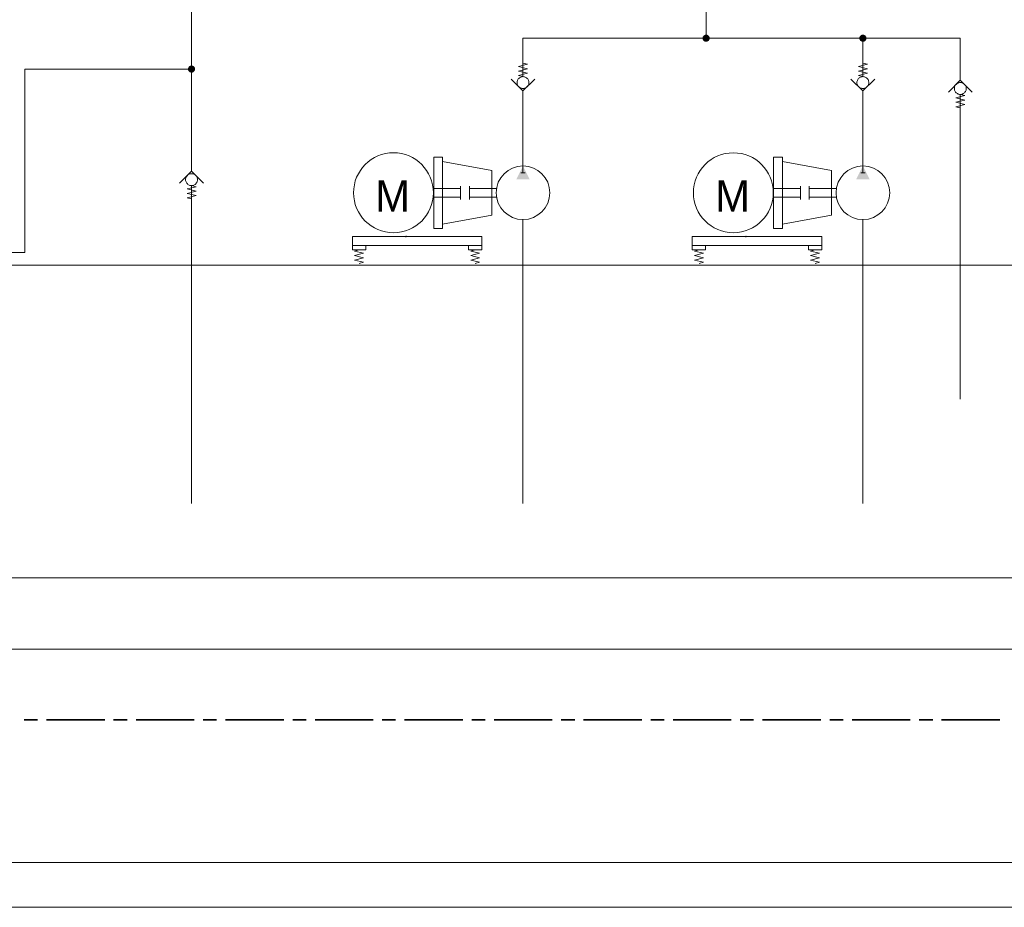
# Model space of a CAD drawing. Header units: millimetres. Extents: x 0 to 203, y 0 to 47.
# Tile 147 of 196: x 164.54 to 173.2, y 0 to 7.81. Entities that reach past the tile are written whole.
import ezdxf

# ---------------------------------------------------------------- set-up
doc = ezdxf.new("R2010")
doc.units = ezdxf.units.MM
for name, color, linetype in [('PDF_Geomertry', 7, 'Continuous'), ('PDF_Solid Fills', 7, 'Continuous'), ('PDF_Text', 7, 'Continuous')]:
    doc.layers.add(name, color=color, linetype=linetype)
doc.styles.add('PDF Arial', font='txt')

msp = doc.modelspace()

# ---------------------------------------------------------------- hatches: boundary and pattern name
at = {"layer": 'PDF_Solid Fills', "transparency": 33554559}
for points in [[(170.5749, 7.6485), (170.5435, 7.6521), (170.5443, 7.6563)], [(170.5749, 7.6485), (170.5435, 7.6485), (170.5435, 7.6521)], [(170.5749, 7.6485), (170.5435, 7.6443), (170.5435, 7.6485)], [(170.5749, 7.6485), (170.5443, 7.6401), (170.5435, 7.6443)], [(170.5749, 7.6485), (170.5443, 7.6563), (170.5457, 7.6604)], [(170.5749, 7.6485), (170.5457, 7.636), (170.5443, 7.6401)], [(170.5749, 7.6485), (170.5457, 7.6604), (170.5477, 7.6637)], [(170.5749, 7.6485), (170.5477, 7.6326), (170.5457, 7.636)], [(170.5749, 7.6485), (170.5477, 7.6637), (170.5499, 7.6674)], [(170.5749, 7.6485), (170.5499, 7.629), (170.5477, 7.6326)], [(170.5749, 7.6485), (170.5499, 7.6674), (170.5527, 7.6707)], [(170.5749, 7.6485), (170.5527, 7.6257), (170.5499, 7.629)], [(170.5749, 7.6485), (170.5527, 7.6707), (170.556, 7.6729)], [(170.5749, 7.6485), (170.556, 7.6235), (170.5527, 7.6257)], [(170.5749, 7.6485), (170.556, 7.6729), (170.5588, 7.6757)], [(170.5749, 7.6485), (170.5588, 7.6207), (170.556, 7.6235)], [(170.5749, 7.6485), (170.5588, 7.6757), (170.5629, 7.6771)], [(170.5749, 7.6485), (170.5629, 7.6193), (170.5588, 7.6207)], [(170.5749, 7.6485), (170.5629, 7.6771), (170.5665, 7.6785)], [(170.5749, 7.6485), (170.5665, 7.6179), (170.5629, 7.6193)], [(170.5749, 7.6485), (170.5665, 7.6785), (170.5707, 7.679)], [(170.5749, 7.6485), (170.5707, 7.6174), (170.5665, 7.6179)], [(170.5749, 7.6485), (170.5707, 7.679), (170.5749, 7.6799)], [(170.5749, 7.6485), (170.5749, 7.6165), (170.5707, 7.6174)], [(170.5749, 7.6485), (170.5749, 7.6799), (170.579, 7.679)], [(170.5749, 7.6485), (170.579, 7.679), (170.5832, 7.6785)], [(170.5749, 7.6485), (170.5832, 7.6785), (170.5865, 7.6771)], [(170.5749, 7.6485), (170.5865, 7.6771), (170.5907, 7.6757)], [(170.5749, 7.6485), (170.5907, 7.6757), (170.5943, 7.6729)], [(170.5749, 7.6485), (170.5943, 7.6729), (170.5971, 7.6707)], [(170.5749, 7.6485), (170.5971, 7.6707), (170.5999, 7.6674)], [(170.5749, 7.6485), (170.5999, 7.6674), (170.6018, 7.6637)], [(170.5749, 7.6485), (170.6018, 7.6637), (170.604, 7.6604)], [(170.5749, 7.6485), (170.604, 7.6604), (170.6054, 7.6563)], [(170.5749, 7.6485), (170.6054, 7.6563), (170.606, 7.6521)], [(170.5749, 7.6485), (170.606, 7.6521), (170.606, 7.6485)], [(170.5749, 7.6485), (170.579, 7.6174), (170.5749, 7.6165)], [(170.5749, 7.6485), (170.5832, 7.6179), (170.579, 7.6174)], [(170.5749, 7.6485), (170.5865, 7.6193), (170.5832, 7.6179)], [(170.5749, 7.6485), (170.5907, 7.6207), (170.5865, 7.6193)], [(170.5749, 7.6485), (170.5943, 7.6235), (170.5907, 7.6207)], [(170.5749, 7.6485), (170.5971, 7.6257), (170.5943, 7.6235)], [(170.5749, 7.6485), (170.5999, 7.629), (170.5971, 7.6257)], [(170.5749, 7.6485), (170.6018, 7.6326), (170.5999, 7.629)], [(170.5749, 7.6485), (170.604, 7.636), (170.6018, 7.6326)], [(170.5749, 7.6485), (170.6054, 7.6401), (170.604, 7.636)], [(170.5749, 7.6485), (170.606, 7.6443), (170.6054, 7.6401)], [(170.5749, 7.6485), (170.606, 7.6485), (170.606, 7.6443)], [(171.954, 7.6485), (171.9227, 7.6521), (171.9235, 7.6563)], [(171.954, 7.6485), (171.9227, 7.6485), (171.9227, 7.6521)], [(171.954, 7.6485), (171.9227, 7.6443), (171.9227, 7.6485)], [(171.954, 7.6485), (171.9235, 7.6401), (171.9227, 7.6443)], [(171.954, 7.6485), (171.9235, 7.6563), (171.9249, 7.6604)], [(171.954, 7.6485), (171.9249, 7.636), (171.9235, 7.6401)], [(171.954, 7.6485), (171.9249, 7.6604), (171.9268, 7.6637)], [(171.954, 7.6485), (171.9268, 7.6326), (171.9249, 7.636)], [(171.954, 7.6485), (171.9268, 7.6637), (171.929, 7.6674)], [(171.954, 7.6485), (171.929, 7.629), (171.9268, 7.6326)], [(171.954, 7.6485), (171.929, 7.6674), (171.9318, 7.6707)], [(171.954, 7.6485), (171.9318, 7.6257), (171.929, 7.629)], [(171.954, 7.6485), (171.9318, 7.6707), (171.9346, 7.6729)], [(171.954, 7.6485), (171.9346, 7.6235), (171.9318, 7.6257)], [(171.954, 7.6485), (171.9346, 7.6729), (171.9379, 7.6757)], [(171.954, 7.6485), (171.9379, 7.6207), (171.9346, 7.6235)], [(171.954, 7.6485), (171.9379, 7.6757), (171.9421, 7.6771)], [(171.954, 7.6485), (171.9421, 7.6193), (171.9379, 7.6207)], [(171.954, 7.6485), (171.9421, 7.6771), (171.9457, 7.6785)], [(171.954, 7.6485), (171.9457, 7.6179), (171.9421, 7.6193)], [(171.954, 7.6485), (171.9457, 7.6785), (171.9499, 7.679)], [(171.954, 7.6485), (171.9499, 7.6174), (171.9457, 7.6179)], [(171.954, 7.6485), (171.9499, 7.679), (171.954, 7.6799)], [(171.954, 7.6485), (171.954, 7.6165), (171.9499, 7.6174)], [(171.954, 7.6485), (171.954, 7.6799), (171.9582, 7.679)], [(171.954, 7.6485), (171.9582, 7.679), (171.9624, 7.6785)], [(171.954, 7.6485), (171.9624, 7.6785), (171.9657, 7.6771)], [(171.954, 7.6485), (171.9657, 7.6771), (171.9699, 7.6757)], [(171.954, 7.6485), (171.9699, 7.6757), (171.9735, 7.6729)], [(171.954, 7.6485), (171.9735, 7.6729), (171.9763, 7.6707)], [(171.954, 7.6485), (171.9763, 7.6707), (171.979, 7.6674)], [(171.954, 7.6485), (171.979, 7.6674), (171.981, 7.6637)], [(171.954, 7.6485), (171.981, 7.6637), (171.9832, 7.6604)], [(171.954, 7.6485), (171.9832, 7.6604), (171.9846, 7.6563)], [(171.954, 7.6485), (171.9846, 7.6563), (171.9852, 7.6521)], [(171.954, 7.6485), (171.9852, 7.6521), (171.9852, 7.6485)], [(171.954, 7.6485), (171.9582, 7.6174), (171.954, 7.6165)], [(171.954, 7.6485), (171.9624, 7.6179), (171.9582, 7.6174)], [(171.954, 7.6485), (171.9657, 7.6193), (171.9624, 7.6179)], [(171.954, 7.6485), (171.9699, 7.6207), (171.9657, 7.6193)], [(171.954, 7.6485), (171.9735, 7.6235), (171.9699, 7.6207)], [(171.954, 7.6485), (171.9763, 7.6257), (171.9735, 7.6235)], [(171.954, 7.6485), (171.979, 7.629), (171.9763, 7.6257)], [(171.954, 7.6485), (171.981, 7.6326), (171.979, 7.629)], [(171.954, 7.6485), (171.9832, 7.636), (171.981, 7.6326)], [(171.954, 7.6485), (171.9846, 7.6401), (171.9832, 7.636)], [(171.954, 7.6485), (171.9852, 7.6443), (171.9846, 7.6401)], [(171.954, 7.6485), (171.9852, 7.6485), (171.9852, 7.6443)], [(166.0485, 7.3771), (166.0171, 7.3813), (166.0179, 7.3854)], [(166.0485, 7.3771), (166.0171, 7.3771), (166.0171, 7.3813)], [(166.0485, 7.3771), (166.0171, 7.3729), (166.0171, 7.3771)], [(166.0485, 7.3771), (166.0179, 7.3688), (166.0171, 7.3729)], [(166.0485, 7.3771), (166.0179, 7.3854), (166.0193, 7.3888)], [(166.0485, 7.3771), (166.0193, 7.3651), (166.0179, 7.3688)], [(166.0485, 7.3771), (166.0193, 7.3888), (166.0213, 7.3929)], [(166.0485, 7.3771), (166.0213, 7.361), (166.0193, 7.3651)], [(166.0485, 7.3771), (166.0213, 7.3929), (166.0235, 7.3965)], [(166.0485, 7.3771), (166.0235, 7.3582), (166.0213, 7.361)], [(166.0485, 7.3771), (166.0235, 7.3965), (166.0263, 7.3993)], [(166.0485, 7.3771), (166.0263, 7.3549), (166.0235, 7.3582)], [(166.0485, 7.3771), (166.0263, 7.3993), (166.029, 7.4021)], [(166.0485, 7.3771), (166.029, 7.3521), (166.0263, 7.3549)], [(166.0485, 7.3771), (166.029, 7.4021), (166.0324, 7.404)], [(166.0485, 7.3771), (166.0324, 7.3499), (166.029, 7.3521)], [(166.0485, 7.3771), (166.0324, 7.404), (166.0365, 7.4063)], [(166.0485, 7.3771), (166.0365, 7.3479), (166.0324, 7.3499)], [(166.0485, 7.3771), (166.0365, 7.4063), (166.0402, 7.4076)], [(166.0485, 7.3771), (166.0402, 7.3465), (166.0365, 7.3479)], [(166.0485, 7.3771), (166.0402, 7.4076), (166.0443, 7.4082)], [(166.0485, 7.3771), (166.0443, 7.3457), (166.0402, 7.3465)], [(166.0485, 7.3771), (166.0443, 7.4082), (166.0485, 7.4082)], [(166.0485, 7.3771), (166.0485, 7.3457), (166.0443, 7.3457)], [(166.0485, 7.3771), (166.0527, 7.4082), (166.0568, 7.4076)], [(166.0485, 7.3771), (166.0485, 7.4082), (166.0527, 7.4082)], [(166.0485, 7.3771), (166.0568, 7.4076), (166.0602, 7.4063)], [(166.0485, 7.3771), (166.0602, 7.4063), (166.0643, 7.404)], [(166.0485, 7.3771), (166.0643, 7.404), (166.0679, 7.4021)], [(166.0485, 7.3771), (166.0679, 7.4021), (166.0707, 7.3993)], [(166.0485, 7.3771), (166.0707, 7.3993), (166.0735, 7.3965)], [(166.0485, 7.3771), (166.0735, 7.3965), (166.0754, 7.3929)], [(166.0485, 7.3771), (166.0754, 7.3929), (166.0777, 7.3888)], [(166.0485, 7.3771), (166.0777, 7.3888), (166.079, 7.3854)], [(166.0485, 7.3771), (166.079, 7.3854), (166.0796, 7.3813)], [(166.0485, 7.3771), (166.0796, 7.3813), (166.0796, 7.3771)], [(166.0485, 7.3771), (166.0527, 7.3457), (166.0485, 7.3457)], [(166.0485, 7.3771), (166.0568, 7.3465), (166.0527, 7.3457)], [(166.0485, 7.3771), (166.0602, 7.3479), (166.0568, 7.3465)], [(166.0485, 7.3771), (166.0643, 7.3499), (166.0602, 7.3479)], [(166.0485, 7.3771), (166.0679, 7.3521), (166.0643, 7.3499)], [(166.0485, 7.3771), (166.0707, 7.3549), (166.0679, 7.3521)], [(166.0485, 7.3771), (166.0735, 7.3582), (166.0707, 7.3549)], [(166.0485, 7.3771), (166.0754, 7.361), (166.0735, 7.3582)], [(166.0485, 7.3771), (166.0777, 7.3651), (166.0754, 7.361)], [(166.0485, 7.3771), (166.079, 7.3688), (166.0777, 7.3651)], [(166.0485, 7.3771), (166.0796, 7.3729), (166.079, 7.3688)], [(166.0485, 7.3771), (166.0796, 7.3771), (166.0796, 7.3729)], [(167.9346, 5.9035), (167.9304, 5.9049), (167.931, 5.9049)], [(167.9346, 5.9035), (167.9304, 5.904), (167.9304, 5.9049)], [(167.9346, 5.9035), (167.9304, 5.9035), (167.9304, 5.904)], [(167.9346, 5.9035), (167.9304, 5.9026), (167.9304, 5.9035)], [(167.9346, 5.9035), (167.931, 5.9021), (167.9304, 5.9026)], [(167.9346, 5.9035), (167.931, 5.9063), (167.9318, 5.9063)], [(167.9346, 5.9035), (167.931, 5.9054), (167.931, 5.9063)], [(167.9346, 5.9035), (167.931, 5.9049), (167.931, 5.9054)], [(167.9346, 5.9035), (167.931, 5.9013), (167.931, 5.9021)], [(167.9346, 5.9035), (167.9318, 5.9007), (167.931, 5.9013)], [(167.9346, 5.9035), (167.9318, 5.9068), (167.9324, 5.9068)], [(167.9346, 5.9035), (167.9318, 5.9063), (167.9318, 5.9068)], [(167.9346, 5.9035), (167.9324, 5.8999), (167.9318, 5.9007)], [(167.9346, 5.9035), (167.9324, 5.9068), (167.9332, 5.9076)], [(167.9346, 5.9035), (167.9332, 5.8999), (167.9324, 5.8999)], [(167.9346, 5.9035), (167.9332, 5.9076), (167.9338, 5.9076)], [(167.9346, 5.9035), (167.9338, 5.8999), (167.9332, 5.8999)], [(167.9346, 5.9035), (167.9338, 5.9076), (167.9346, 5.9076)], [(167.9346, 5.9035), (167.9346, 5.8999), (167.9338, 5.8999)], [(167.9346, 5.9035), (167.936, 5.9076), (167.9365, 5.9068)], [(167.9346, 5.9035), (167.9352, 5.9076), (167.936, 5.9076)], [(167.9346, 5.9035), (167.9346, 5.9076), (167.9352, 5.9076)], [(167.9346, 5.9035), (167.9365, 5.9068), (167.9374, 5.9063)], [(167.9346, 5.9035), (167.9374, 5.9063), (167.9379, 5.9054)], [(167.9346, 5.9035), (167.9379, 5.9054), (167.9379, 5.9049)], [(167.9346, 5.9035), (167.9379, 5.9049), (167.9379, 5.904)], [(167.9346, 5.9035), (167.9379, 5.904), (167.9388, 5.9035)], [(167.9346, 5.9035), (167.9352, 5.8999), (167.9346, 5.8999)], [(167.9346, 5.9035), (167.936, 5.8999), (167.9352, 5.8999)], [(167.9346, 5.9035), (167.9365, 5.8999), (167.936, 5.8999)], [(167.9346, 5.9035), (167.9365, 5.9007), (167.9365, 5.8999)], [(167.9346, 5.9035), (167.9374, 5.9007), (167.9365, 5.9007)], [(167.9346, 5.9035), (167.9374, 5.9013), (167.9374, 5.9007)], [(167.9346, 5.9035), (167.9379, 5.9013), (167.9374, 5.9013)], [(167.9346, 5.9035), (167.9379, 5.9021), (167.9379, 5.9013)], [(167.9346, 5.9035), (167.9379, 5.9026), (167.9379, 5.9021)], [(167.9346, 5.9035), (167.9379, 5.9035), (167.9379, 5.9026)], [(170.9249, 5.9035), (170.9207, 5.9049), (170.9213, 5.9054)], [(170.9249, 5.9035), (170.9207, 5.904), (170.9207, 5.9049)], [(170.9249, 5.9035), (170.9207, 5.9035), (170.9207, 5.904)], [(170.9249, 5.9035), (170.9207, 5.9026), (170.9207, 5.9035)], [(170.9249, 5.9035), (170.9207, 5.9021), (170.9207, 5.9026)], [(170.9249, 5.9035), (170.9213, 5.9013), (170.9207, 5.9021)], [(170.9249, 5.9035), (170.9213, 5.9063), (170.9221, 5.9063)], [(170.9249, 5.9035), (170.9213, 5.9054), (170.9213, 5.9063)], [(170.9249, 5.9035), (170.9221, 5.9007), (170.9213, 5.9013)], [(170.9249, 5.9035), (170.9221, 5.9068), (170.9227, 5.9068)], [(170.9249, 5.9035), (170.9221, 5.9063), (170.9221, 5.9068)], [(170.9249, 5.9035), (170.9227, 5.8999), (170.9221, 5.9007)], [(170.9249, 5.9035), (170.9227, 5.9076), (170.9235, 5.9076)], [(170.9249, 5.9035), (170.9227, 5.9068), (170.9227, 5.9076)], [(170.9249, 5.9035), (170.9235, 5.8999), (170.9227, 5.8999)], [(170.9249, 5.9035), (170.9235, 5.9076), (170.924, 5.9076)], [(170.9249, 5.9035), (170.924, 5.8999), (170.9235, 5.8999)], [(170.9249, 5.9035), (170.924, 5.9076), (170.9249, 5.9076)], [(170.9249, 5.9035), (170.9249, 5.8999), (170.924, 5.8999)], [(170.9249, 5.9035), (170.9263, 5.9076), (170.9263, 5.9068)], [(170.9249, 5.9035), (170.9254, 5.9076), (170.9263, 5.9076)], [(170.9249, 5.9035), (170.9249, 5.9076), (170.9254, 5.9076)], [(170.9249, 5.9035), (170.9268, 5.9068), (170.9277, 5.9063)], [(170.9249, 5.9035), (170.9263, 5.9068), (170.9268, 5.9068)], [(170.9249, 5.9035), (170.9277, 5.9063), (170.9282, 5.9054)], [(170.9249, 5.9035), (170.9282, 5.9054), (170.9282, 5.9049)], [(170.9249, 5.9035), (170.9282, 5.9049), (170.9282, 5.904)], [(170.9249, 5.9035), (170.9282, 5.904), (170.9282, 5.9035)], [(170.9249, 5.9035), (170.9254, 5.8999), (170.9249, 5.8999)], [(170.9249, 5.9035), (170.9263, 5.8999), (170.9254, 5.8999)], [(170.9249, 5.9035), (170.9268, 5.9007), (170.9263, 5.8999)], [(170.9249, 5.9035), (170.9277, 5.9007), (170.9268, 5.9007)], [(170.9249, 5.9035), (170.9277, 5.9013), (170.9277, 5.9007)], [(170.9249, 5.9035), (170.9282, 5.9013), (170.9277, 5.9013)], [(170.9249, 5.9035), (170.9282, 5.9021), (170.9282, 5.9013)], [(170.9249, 5.9035), (170.9282, 5.9026), (170.9282, 5.9021)], [(170.9249, 5.9035), (170.9282, 5.9035), (170.9282, 5.9026)]]:
    msp.add_hatch(color=256, dxfattribs=at).paths.add_polyline_path(points)

# ---------------------------------------------------------------- linework, layer by layer
at = {"layer": 'PDF_Geomertry', "lineweight": 15}
for points in [[(136.5963, 0.0035), (202.8143, 0.0035), (202.8143, 46.7735), (136.5963, 46.7735), (136.5963, 0.0035)], [(138.5652, 0.3971), (202.4207, 0.3971), (202.4207, 46.3799), (138.5652, 46.3799), (138.5652, 0.3971)], [(169.0165, 7.2576), (169.0157, 7.2646), (169.0143, 7.2715), (169.0124, 7.2776), (169.0096, 7.284), (169.0054, 7.2896), (169.0013, 7.2951), (168.9957, 7.2993), (168.9902, 7.3035), (168.9838, 7.3063), (168.9777, 7.3082), (168.9707, 7.3096), (168.9638, 7.3104), (168.9568, 7.3096), (168.9504, 7.3082), (168.9435, 7.3063), (168.9379, 7.3035), (168.9318, 7.2993), (168.9268, 7.2951), (168.9221, 7.2896), (168.9185, 7.284), (168.9157, 7.2776), (168.9129, 7.2715), (168.9115, 7.2646), (168.9115, 7.2576), (168.9115, 7.2512), (168.9129, 7.2443), (168.9157, 7.2382), (168.9185, 7.2318), (168.9221, 7.2262), (168.9268, 7.2207), (168.9318, 7.2165), (168.9379, 7.2124), (168.9435, 7.2096), (168.9504, 7.2076), (168.9568, 7.2062), (168.9638, 7.2054), (168.9707, 7.2062), (168.9777, 7.2076), (168.9838, 7.2096), (168.9902, 7.2124), (168.9957, 7.2165), (169.0013, 7.2207), (169.0054, 7.2262), (169.0096, 7.2318), (169.0124, 7.2382), (169.0143, 7.2443), (169.0157, 7.2512), (169.0165, 7.2576)], [(172.006, 7.2576), (172.006, 7.2646), (172.0046, 7.2715), (172.0027, 7.2776), (171.999, 7.284), (171.9957, 7.2896), (171.9907, 7.2951), (171.986, 7.2993), (171.9804, 7.3035), (171.974, 7.3063), (171.9679, 7.3082), (171.961, 7.3096), (171.954, 7.3104), (171.9471, 7.3096), (171.9402, 7.3082), (171.9338, 7.3063), (171.9277, 7.3035), (171.9221, 7.2993), (171.9171, 7.2951), (171.9124, 7.2896), (171.9088, 7.284), (171.9054, 7.2776), (171.9032, 7.2715), (171.9018, 7.2646), (171.9018, 7.2576), (171.9018, 7.2512), (171.9032, 7.2443), (171.9054, 7.2382), (171.9088, 7.2318), (171.9124, 7.2262), (171.9171, 7.2207), (171.9221, 7.2165), (171.9277, 7.2124), (171.9338, 7.2096), (171.9402, 7.2076), (171.9471, 7.2062), (171.954, 7.2054), (171.961, 7.2062), (171.9679, 7.2076), (171.974, 7.2096), (171.9804, 7.2124), (171.986, 7.2165), (171.9907, 7.2207), (171.9957, 7.2262), (171.999, 7.2318), (172.0027, 7.2382), (172.0046, 7.2443), (172.006, 7.2512), (172.006, 7.2576)], [(172.8629, 7.2054), (172.8624, 7.2124), (172.861, 7.2193), (172.8588, 7.2257), (172.856, 7.2318), (172.8518, 7.2374), (172.8477, 7.2424), (172.8421, 7.2471), (172.8365, 7.2507), (172.8304, 7.254), (172.824, 7.2563), (172.8171, 7.2576), (172.8102, 7.2576), (172.804, 7.2576), (172.7971, 7.2563), (172.7907, 7.254), (172.7846, 7.2507), (172.779, 7.2471), (172.7735, 7.2424), (172.7693, 7.2374), (172.7652, 7.2318), (172.7624, 7.2257), (172.7602, 7.2193), (172.7588, 7.2124), (172.7582, 7.2054), (172.7588, 7.1985), (172.7602, 7.1924), (172.7624, 7.1854), (172.7652, 7.179), (172.7693, 7.1735), (172.7735, 7.1688), (172.779, 7.1637), (172.7846, 7.1604), (172.7907, 7.1568), (172.7971, 7.1549), (172.804, 7.1535), (172.8102, 7.1535), (172.8171, 7.1535), (172.824, 7.1549), (172.8304, 7.1568), (172.8365, 7.1604), (172.8421, 7.1637), (172.8477, 7.1688), (172.8518, 7.1735), (172.856, 7.179), (172.8588, 7.1854), (172.861, 7.1924), (172.8624, 7.1985), (172.8629, 7.2054)], [(168.1782, 6.6026), (168.1782, 5.9743), (168.2568, 5.9743), (168.2568, 6.6026)], [(171.1679, 6.6026), (171.1679, 5.9743), (171.2471, 5.9743), (171.2471, 6.6026)], [(166.1004, 6.404), (166.1004, 6.411), (166.099, 6.4174), (166.0971, 6.4243), (166.0935, 6.4304), (166.0902, 6.436), (166.0852, 6.441), (166.0804, 6.4457), (166.0749, 6.4493), (166.0685, 6.4521), (166.0624, 6.4549), (166.0554, 6.4562), (166.0485, 6.4562), (166.0415, 6.4562), (166.0346, 6.4549), (166.0282, 6.4521), (166.0221, 6.4493), (166.0165, 6.4457), (166.0115, 6.441), (166.0068, 6.436), (166.0032, 6.4304), (165.9999, 6.4243), (165.9977, 6.4174), (165.9963, 6.411), (165.9963, 6.404), (165.9963, 6.3971), (165.9977, 6.3901), (165.9999, 6.384), (166.0032, 6.3776), (166.0068, 6.3721), (166.0115, 6.3665), (166.0165, 6.3624), (166.0221, 6.3582), (166.0282, 6.3554), (166.0346, 6.3535), (166.0415, 6.3521), (166.0485, 6.3513), (166.0554, 6.3521), (166.0624, 6.3535), (166.0685, 6.3554), (166.0749, 6.3582), (166.0804, 6.3624), (166.0852, 6.3665), (166.0902, 6.3721), (166.0935, 6.3776), (166.0971, 6.384), (166.099, 6.3901), (166.1004, 6.3971), (166.1004, 6.404)], [(167.4629, 5.8249), (168.6027, 5.8249), (168.6027, 5.9035), (167.4629, 5.9035), (167.4629, 5.8249)], [(170.4532, 5.8249), (171.5921, 5.8249), (171.5921, 5.9035), (170.4532, 5.9035), (170.4532, 5.8249)], [(167.5415, 5.8249), (167.5018, 5.8249)], [(170.5318, 5.8249), (170.4921, 5.8249)]]:
    msp.add_lwpolyline(points, close=True, dxfattribs=at)
for points in [[(170.5749, 11.8526), (170.5749, 12.9799), (166.0485, 12.9799), (166.0485, 7.3771), (166.0485, 6.509), (166.0485, 6.4776)], [(170.1818, 8.4263), (170.1032, 8.4263), (170.5749, 8.4263), (170.5749, 7.9549), (170.5749, 7.6485), (168.9638, 7.6485), (168.9638, 7.3104), (168.9249, 7.3201), (169.0032, 7.3396), (168.9249, 7.3596), (169.0032, 7.379), (168.9249, 7.3985), (169.0032, 7.4188), (168.9638, 7.4285)], [(172.8102, 7.2799), (172.8102, 7.3104), (172.8102, 7.6485), (171.954, 7.6485), (170.5749, 7.6485)], [(171.954, 7.6485), (171.954, 7.3104), (171.9143, 7.3201), (171.9935, 7.3396), (171.9143, 7.3596), (171.9935, 7.379), (171.9143, 7.3985), (171.9935, 7.4188), (171.954, 7.4285)], [(145.6165, 6.0021), (145.6165, 5.7624), (152.8624, 5.7624), (160.5671, 5.7624), (164.5832, 5.7624), (164.5832, 7.3771), (166.0485, 7.3771)], [(169.0685, 7.2887), (168.9638, 7.184), (168.8588, 7.2887)], [(172.0588, 7.2887), (171.954, 7.184), (171.849, 7.2887)], [(172.706, 7.1749), (172.8102, 7.2799), (172.9152, 7.1749)], [(168.9638, 7.184), (168.9638, 7.1535), (168.9638, 6.5243), (168.9638, 6.4651)], [(171.954, 7.184), (171.954, 7.1535), (171.954, 6.5243), (171.954, 6.4651)], [(172.8102, 7.0354), (172.7713, 7.0451), (172.8499, 7.0646), (172.7713, 7.0846), (172.8499, 7.104), (172.7713, 7.1235), (172.8499, 7.1429), (172.8102, 7.1535), (172.8102, 4.4735)], [(168.2568, 6.5637), (168.6888, 6.4854), (168.6888, 6.0924), (168.2568, 6.0138)], [(171.2471, 6.5637), (171.679, 6.4854), (171.679, 6.0924), (171.2471, 6.0138)], [(165.9435, 6.3735), (166.0485, 6.4776), (166.1532, 6.3735)], [(168.9443, 6.4651), (168.9838, 6.4651)], [(171.9346, 6.4651), (171.9735, 6.4651)], [(166.0485, 3.554), (166.0485, 6.3513), (166.0879, 6.3415), (166.0088, 6.3221), (166.0879, 6.3026), (166.0088, 6.2826), (166.0879, 6.2632), (166.0088, 6.2438), (166.0485, 6.234)], [(168.174, 6.3276), (168.3352, 6.3276)], [(168.4138, 6.3276), (168.1782, 6.3276)], [(168.4138, 6.3479), (168.4138, 6.2299)], [(168.4921, 6.3479), (168.4921, 6.2299)], [(168.4921, 6.3276), (168.7318, 6.3276)], [(171.1643, 6.3276), (171.3254, 6.3276)], [(171.404, 6.3276), (171.1679, 6.3276)], [(171.404, 6.3479), (171.404, 6.2299)], [(171.4824, 6.3479), (171.4824, 6.2299)], [(171.4824, 6.3276), (171.7221, 6.3276)], [(168.174, 6.2493), (168.3352, 6.2493)], [(168.4138, 6.2493), (168.1782, 6.2493)], [(168.4921, 6.2493), (168.7318, 6.2493)], [(171.1643, 6.2493), (171.3254, 6.2493)], [(171.404, 6.2493), (171.1679, 6.2493)], [(171.4824, 6.2493), (171.7221, 6.2493)], [(168.9638, 3.554), (168.9638, 6.0526)], [(171.954, 6.0526), (171.954, 3.554)], [(167.581, 5.8249), (167.581, 5.786), (167.4629, 5.786), (167.4629, 5.8249)], [(168.6027, 5.8249), (168.6027, 5.786), (168.4846, 5.786), (168.4846, 5.8249)], [(170.5707, 5.8249), (170.5707, 5.786), (170.4532, 5.786), (170.4532, 5.8249)], [(171.5921, 5.8249), (171.5921, 5.786), (171.4749, 5.786), (171.4749, 5.8249)], [(167.5221, 5.6679), (167.561, 5.6776), (167.4824, 5.6971), (167.561, 5.7174), (167.4824, 5.7368), (167.561, 5.7563), (167.4824, 5.7757), (167.5221, 5.786)], [(168.5435, 5.6679), (168.5824, 5.6776), (168.504, 5.6971), (168.5824, 5.7174), (168.504, 5.7368), (168.5824, 5.7563), (168.504, 5.7757), (168.5435, 5.786)], [(170.5124, 5.6679), (170.5513, 5.6776), (170.4727, 5.6971), (170.5513, 5.7174), (170.4727, 5.7368), (170.5513, 5.7563), (170.4727, 5.7757), (170.5124, 5.786)], [(171.5338, 5.6679), (171.5727, 5.6776), (171.4943, 5.6971), (171.5727, 5.7174), (171.4943, 5.7368), (171.5727, 5.7563), (171.4943, 5.7757), (171.5338, 5.786)], [(140.2846, 5.6521), (181.7379, 5.6521)], [(140.2846, 2.9021), (181.7379, 2.9021)], [(139.5699, 2.2729), (182.5749, 2.2729)]]:
    msp.add_lwpolyline(points, dxfattribs=at)
at = {"layer": 'PDF_Geomertry', "lineweight": 0}
for points in [[(170.5588, 7.6485), (170.5596, 7.6465), (170.5596, 7.6443), (170.5602, 7.6424), (170.561, 7.6401), (170.5624, 7.6388), (170.5638, 7.6368), (170.5652, 7.636), (170.5671, 7.6346), (170.5685, 7.634), (170.5707, 7.6332), (170.5727, 7.6326), (170.5749, 7.6326), (170.5768, 7.6326), (170.579, 7.6332), (170.581, 7.634), (170.5824, 7.6346), (170.5846, 7.636), (170.586, 7.6368), (170.5874, 7.6388), (170.5888, 7.6401), (170.5893, 7.6424), (170.5902, 7.6443), (170.5902, 7.6465), (170.5907, 7.6485), (170.5902, 7.6499), (170.5902, 7.6521), (170.5893, 7.654), (170.5888, 7.6563), (170.5874, 7.6576), (170.586, 7.6596), (170.5846, 7.6604), (170.5824, 7.6618), (170.581, 7.6624), (170.579, 7.6632), (170.5768, 7.6637), (170.5749, 7.6637), (170.5727, 7.6637), (170.5707, 7.6632), (170.5685, 7.6624), (170.5671, 7.6618), (170.5652, 7.6604), (170.5638, 7.6596), (170.5624, 7.6576), (170.561, 7.6563), (170.5602, 7.654), (170.5596, 7.6521), (170.5596, 7.6499), (170.5588, 7.6485)], [(171.9379, 7.6485), (171.9388, 7.6465), (171.9388, 7.6443), (171.9393, 7.6424), (171.9402, 7.6401), (171.9415, 7.6388), (171.9429, 7.6368), (171.9443, 7.636), (171.9463, 7.6346), (171.9477, 7.634), (171.9499, 7.6332), (171.9518, 7.6326), (171.954, 7.6326), (171.956, 7.6326), (171.9582, 7.6332), (171.9602, 7.634), (171.9615, 7.6346), (171.9638, 7.636), (171.9652, 7.6368), (171.9665, 7.6388), (171.9679, 7.6401), (171.9685, 7.6424), (171.9693, 7.6443), (171.9693, 7.6465), (171.9699, 7.6485), (171.9693, 7.6499), (171.9693, 7.6521), (171.9685, 7.654), (171.9679, 7.6563), (171.9665, 7.6576), (171.9652, 7.6596), (171.9638, 7.6604), (171.9615, 7.6618), (171.9602, 7.6624), (171.9582, 7.6632), (171.956, 7.6637), (171.954, 7.6637), (171.9518, 7.6637), (171.9499, 7.6632), (171.9477, 7.6624), (171.9463, 7.6618), (171.9443, 7.6604), (171.9429, 7.6596), (171.9415, 7.6576), (171.9402, 7.6563), (171.9393, 7.654), (171.9388, 7.6521), (171.9388, 7.6499), (171.9379, 7.6485)], [(166.0324, 7.3771), (166.0332, 7.3749), (166.0332, 7.3729), (166.0338, 7.3707), (166.0346, 7.3693), (166.036, 7.3674), (166.0374, 7.366), (166.0388, 7.3646), (166.0407, 7.3632), (166.0421, 7.3624), (166.0443, 7.3618), (166.0463, 7.3618), (166.0485, 7.361), (166.0504, 7.3618), (166.0527, 7.3618), (166.0546, 7.3624), (166.056, 7.3632), (166.0582, 7.3646), (166.0596, 7.366), (166.061, 7.3674), (166.0624, 7.3693), (166.0629, 7.3707), (166.0638, 7.3729), (166.0638, 7.3749), (166.0643, 7.3771), (166.0638, 7.379), (166.0638, 7.3813), (166.0629, 7.3832), (166.0624, 7.3846), (166.061, 7.3868), (166.0596, 7.3882), (166.0582, 7.3896), (166.056, 7.391), (166.0546, 7.3915), (166.0527, 7.3924), (166.0504, 7.3929), (166.0485, 7.3929), (166.0463, 7.3929), (166.0443, 7.3924), (166.0421, 7.3915), (166.0407, 7.391), (166.0388, 7.3896), (166.0374, 7.3882), (166.036, 7.3868), (166.0346, 7.3846), (166.0338, 7.3832), (166.0332, 7.3813), (166.0332, 7.379), (166.0324, 7.3771)], [(167.9324, 5.9035), (167.9324, 5.9026), (167.9332, 5.9026), (167.9332, 5.9021), (167.9338, 5.9021), (167.9346, 5.9013), (167.9346, 5.9021), (167.9352, 5.9021), (167.936, 5.9021), (167.936, 5.9026), (167.9365, 5.9035), (167.9365, 5.904), (167.936, 5.904), (167.936, 5.9049), (167.936, 5.9054), (167.9352, 5.9054), (167.9346, 5.9054), (167.9338, 5.9054), (167.9332, 5.9054), (167.9332, 5.9049), (167.9324, 5.9049), (167.9324, 5.904), (167.9324, 5.9035)], [(170.9227, 5.9035), (170.9227, 5.9026), (170.9235, 5.9021), (170.924, 5.9021), (170.9249, 5.9013), (170.9249, 5.9021), (170.9254, 5.9021), (170.9263, 5.9021), (170.9263, 5.9026), (170.9263, 5.9035), (170.9263, 5.904), (170.9263, 5.9049), (170.9254, 5.9054), (170.9249, 5.9054), (170.924, 5.9054), (170.9235, 5.9054), (170.9235, 5.9049), (170.9227, 5.9049), (170.9227, 5.904), (170.9227, 5.9035)]]:
    msp.add_lwpolyline(points, close=True, dxfattribs=at)
at = {"layer": 'PDF_Geomertry', "lineweight": -3}
for points in [[(167.9304, 5.9035), (167.9346, 5.9035)], [(167.931, 5.9013), (167.9346, 5.9035)], [(167.9318, 5.9007), (167.9346, 5.9035)], [(167.9332, 5.9076), (167.9346, 5.9035)], [(167.9332, 5.8999), (167.9346, 5.9035)], [(167.9352, 5.9076), (167.9346, 5.9035)], [(167.9365, 5.9068), (167.9346, 5.9035)], [(167.9374, 5.9063), (167.9346, 5.9035)], [(167.9379, 5.9049), (167.9346, 5.9035)], [(167.9352, 5.8999), (167.9346, 5.9035)], [(170.9207, 5.9049), (170.9249, 5.9035)], [(170.9207, 5.9035), (170.9249, 5.9035)], [(170.9213, 5.9013), (170.9249, 5.9035)], [(170.9221, 5.9007), (170.9249, 5.9035)], [(170.9227, 5.8999), (170.9249, 5.9035)], [(170.9249, 5.9076), (170.9249, 5.9035)], [(170.9277, 5.9063), (170.9249, 5.9035)], [(170.9282, 5.9049), (170.9249, 5.9035)], [(170.9249, 5.8999), (170.9249, 5.9035)], [(170.9263, 5.8999), (170.9249, 5.9035)], [(170.9282, 5.9035), (170.9249, 5.9035)]]:
    msp.add_lwpolyline(points, dxfattribs=at)
at = {"layer": 'PDF_Geomertry', "lineweight": 35}
for points in [[(164.5763, 1.6521), (164.6943, 1.6521)], [(164.7727, 1.6521), (165.2846, 1.6521)], [(165.3629, 1.6521), (165.481, 1.6521)], [(165.5602, 1.6521), (166.0721, 1.6521)], [(166.1504, 1.6521), (166.2685, 1.6521)], [(166.3477, 1.6521), (166.8596, 1.6521)], [(166.9379, 1.6521), (167.056, 1.6521)], [(167.1346, 1.6521), (167.6463, 1.6521)], [(167.7254, 1.6521), (167.8435, 1.6521)], [(167.9221, 1.6521), (168.4338, 1.6521)], [(168.5129, 1.6521), (168.631, 1.6521)], [(168.7096, 1.6521), (169.2213, 1.6521)], [(169.2999, 1.6521), (169.4185, 1.6521)], [(169.4971, 1.6521), (170.0088, 1.6521)], [(170.0874, 1.6521), (170.2054, 1.6521)], [(170.2846, 1.6521), (170.7963, 1.6521)], [(170.8749, 1.6521), (170.9929, 1.6521)], [(171.0721, 1.6521), (171.5838, 1.6521)], [(171.6624, 1.6521), (171.7804, 1.6521)], [(171.8588, 1.6521), (172.3707, 1.6521)], [(172.4499, 1.6521), (172.5679, 1.6521)], [(172.6463, 1.6521), (173.1582, 1.6521)]]:
    msp.add_lwpolyline(points, dxfattribs=at)
at = {"layer": 'PDF_Geomertry', "lineweight": 15}
for centre, radius in [((167.8247, 6.2888), 0.3515), ((170.8145, 6.2888), 0.3513), ((168.9641, 6.2888), 0.2357), ((171.9542, 6.2888), 0.2359)]:
    msp.add_circle(centre, radius, dxfattribs=at)
at = {"layer": 'PDF_Solid Fills', "transparency": 33554559}
for points in [[(168.9638, 6.5243), (168.9046, 6.4068), (168.9638, 6.5243), (169.0227, 6.4068)], [(171.954, 6.5243), (171.8949, 6.4068), (171.954, 6.5243), (172.0129, 6.4068)]]:
    msp.add_solid(points, dxfattribs=at)

# ---------------------------------------------------------------- texts
at = {"layer": 'PDF_Text', "char_height": 0.2752, "attachment_point": 7, "style": 'PDF Arial'}
for insert in [(167.6643, 6.1235), (170.6546, 6.1235)]:
    msp.add_mtext('M', dxfattribs=dict(at, insert=insert))

doc.saveas('drawing.dxf')
